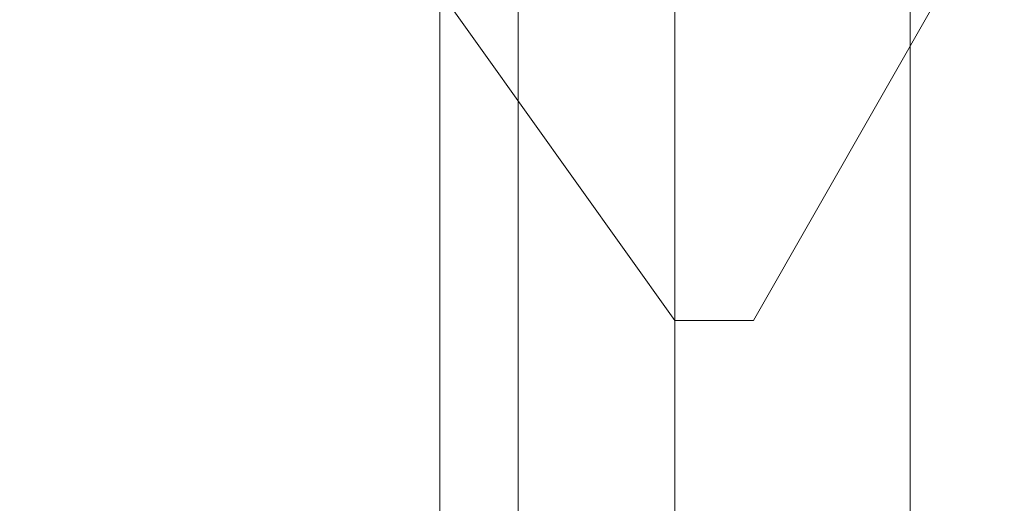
# Model space of a CAD drawing. Header units: inches. Extents: x -79624 to 52587, y -27526 to 10116.
# Tile 177 of 256: x 5582 to 5695, y -7328 to -7273. Entities that reach past the tile are written whole.
import ezdxf
from ezdxf import colors
from ezdxf.entities.mleader import LeaderData, LeaderLine
from ezdxf.math import Vec2, Vec3

# ---------------------------------------------------------------- set-up
doc = ezdxf.new("R2010")
doc.units = ezdxf.units.IN
doc.header["$MEASUREMENT"] = 0
doc.layers.add('- მექანიკური ნაწილი', color=7, linetype='Continuous', lineweight=18)
doc.layers.add('Dimensioning - General', color=7, linetype='Continuous')
doc.styles.add('CT', font='ARIALN.TTF', dxfattribs={"height": 200})
doc.styles.add('GENERATED_STYLE_1', font='txt')
doc.dimstyles.new('GENERATED_STYLE__1', dxfattribs={"dimtxt": 100, "dimasz": 76, "dimexe": 0.18, "dimexo": 0.0625, "dimgap": 0, "dimtad": 0, "dimdec": 0, "dimlfac": 0.1, "dimzin": 0, "dimdsep": 46, "dimtxsty": 'GENERATED_STYLE_1', "dimblk": 'ARROWHEAD_5', "dimblk1": 'ARROWHEAD_5', "dimblk2": 'ARROWHEAD_5', "dimcen": 0.09, "dimse1": 1, "dimse2": 1, "dimclrd": 7, "dimclre": 7, "dimclrt": 7, "dimadec": 0, "dimazin": 0, "dimtfac": 1, "dimtdec": 4, "dimtmove": 0, "dimatfit": 3, "dimfxl": 1, "dimtolj": 1, "dimtzin": 0, "dimarcsym": 0})

# ---------------------------------------------------------------- blocks, each defined once
blk = doc.blocks.new('ARROWHEAD_5')
at = {"linetype": 'Continuous', "lineweight": 0}
blk.add_hatch(color=0, dxfattribs=at).paths.add_polyline_path([(-1, 0.2679), (0, 0), (-1, -0.2679)])
at = {"color": 0, "linetype": 'Continuous', "lineweight": 0}
blk.add_line((0, 0), (-1, 0), dxfattribs=at)
blk = doc.blocks.new('*D249')
at = {"layer": 'Defpoints', "color": 0, "linetype": 'Continuous', "transparency": 16777216}
for p in [(358.56, 209.2), (25258.56, 209.2), (1258.56, -26125.72)]:
    blk.add_point(p, dxfattribs=at)
at = {"layer": 'Dimensioning - General', "color": 7, "linetype": 'Continuous', "lineweight": -2, "transparency": 16777216}
for p, q in [((358.56, 133.2), (358.56, -12795.72)), ((358.56, -26049.72), (358.56, -13148.1))]:
    blk.add_line(p, q, dxfattribs=at)
at = {"layer": 'Dimensioning - General', "color": 7, "linetype": 'Continuous', "lineweight": -2, "transparency": 16777216, "xscale": 76.00000000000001, "yscale": 76.00000000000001, "zscale": 76.00000000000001}
for p, rotation in [((358.56, 209.2), 90), ((358.56, -26125.72), 270)]:
    blk.add_blockref('ARROWHEAD_5', p, dxfattribs=dict(at, rotation=rotation))
at = {"layer": 'Dimensioning - General', "color": 7, "linetype": 'Continuous', "lineweight": 13, "transparency": 16777216, "insert": (358.56, -12971.91), "char_height": 100, "attachment_point": 5, "rotation": 90, "style": 'GENERATED_STYLE_1'}
blk.add_mtext('\\A1;2633', dxfattribs=at)
blk = doc.blocks.new('_DotSmall')
at = {"color": 0, "linetype": 'ByBlock', "const_width": 0.5}
blk.add_lwpolyline([(-0.0625, 0, 1), (0.0625, 0, 1)], format="xyb", close=True, dxfattribs=at)

msp = doc.modelspace()

# ---------------------------------------------------------------- linework, layer by layer
at = {"layer": '- მექანიკური ნაწილი', "color": 7, "lineweight": 0}
for points in [[(5684.05963, -7702.34471), (5684.05963, -7199.35115), (5657.11354, -7199.35115), (5684.05963, -7199.35115), (5657.11354, -7199.35115), (5684.05963, -7199.35115), (5657.11354, -7199.35115), (5657.11354, -7037.67465), (5639.14949, -7037.67465), (5639.14949, -7010.72856), (5630.16746, -7010.72856), (5630.16746, -7037.67465), (5639.14949, -7037.67465), (5657.11354, -7037.67465), (5639.14949, -7037.67465), (5639.14949, -7199.35115), (5630.16746, -7199.35115), (5639.14949, -7199.35115), (5639.14949, -7702.34471)], [(5782.86193, -7037.67465), (5728.96977, -7037.67465), (5782.86193, -7037.67465), (5728.96977, -7037.67465), (5728.96977, -7010.72856), (5684.05963, -7010.72856), (5684.05963, -7037.67465), (5728.96977, -7037.67465), (5684.05963, -7037.67465), (5728.96977, -7037.67465), (5728.96977, -7199.35115), (5782.86193, -7199.35115), (5728.96977, -7199.35115), (5782.86193, -7199.35115), (5728.96977, -7199.35115), (5684.05963, -7199.35115), (5657.11354, -7199.35115), (5657.11354, -7702.34471), (5684.05963, -7702.34471), (5657.11354, -7702.34471), (5657.11354, -7855.03918), (5657.11354, -7890.96729)], [(5782.86193, -7037.67465), (5728.96977, -7037.67465), (5684.05963, -7037.67465), (5684.05963, -7199.35115), (5684.05963, -7702.34471), (5657.11354, -7702.34471), (5657.11354, -7855.03918), (5639.14949, -7855.03918), (5639.14949, -7890.96729)], [(5657.11354, -7037.67465), (5657.11354, -7199.35115), (5684.05963, -7199.35115), (5684.05963, -7702.34471)], [(5630.16746, -7890.96729), (5630.16746, -7855.03918), (5639.14949, -7855.03918), (5639.14949, -7702.34471), (5630.16746, -7702.34471), (5639.14949, -7702.34471), (5630.16746, -7702.34471), (5630.16746, -7199.35115), (5639.14949, -7199.35115), (5657.11354, -7199.35115), (5657.11354, -7702.34471), (5639.14949, -7702.34471), (5639.14949, -7199.35115), (5630.16746, -7199.35115), (6339.74766, -7199.35115)], [(5630.16746, -7890.96729), (5630.16746, -7855.03918), (5639.14949, -7855.03918), (5630.16746, -7855.03918), (5639.14949, -7855.03918), (5630.16746, -7855.03918), (5639.14949, -7855.03918), (5639.14949, -7702.34471), (5657.11354, -7702.34471), (5639.14949, -7702.34471), (5657.11354, -7702.34471), (5657.11354, -7199.35115), (5639.14949, -7199.35115), (5639.14949, -7702.34471), (5630.16746, -7702.34471), (5630.16746, -7855.03918), (5639.14949, -7855.03918), (5639.14949, -7890.96729)], [(5630.16746, -7702.34471), (5630.16746, -7199.35115), (5666.09557, -7199.35115), (5737.95179, -7199.35115), (5737.95179, -7208.33317), (5666.09557, -7208.33317), (5737.95179, -7208.33317), (5791.84396, -7208.33317)], [(5728.96977, -7199.35115), (5684.05963, -7199.35115), (5684.05963, -7702.34471)], [(5657.11354, -7289.17143), (5657.11354, -7289.17143)], [(5657.11354, -7289.17143), (5657.11354, -7289.17143)]]:
    msp.add_lwpolyline(points, dxfattribs=at)
msp.add_lwpolyline([(5657.11354, -7199.35115), (5639.14949, -7199.35115), (5630.16746, -7199.35115), (5639.14949, -7199.35115), (5630.16746, -7199.35115), (5639.14949, -7199.35115), (5639.14949, -7702.34471), (5657.11354, -7702.34471)], close=True, dxfattribs=at)
at = {"layer": '- მექანიკური ნაწილი', "lineweight": 0}
for points in [[(5612.2034, -7244.26129), (5657.11354, -7307.13548), (5612.2034, -7244.26129)], [(5666.09557, -7307.13548), (5702.02368, -7244.26129), (5666.09557, -7307.13548)], [(5657.11354, -7307.13548), (5666.09557, -7307.13548), (5657.11354, -7307.13548)], [(5657.11354, -7307.13548), (5657.11354, -7307.13548)], [(5666.09557, -7307.13548), (5666.09557, -7307.13548)], [(5666.09557, -7307.13548), (5666.09557, -7307.13548)]]:
    msp.add_lwpolyline(points, dxfattribs=at)

# ---------------------------------------------------------------- dimensions: what is measured, and where the dimension line sits
at = {"layer": 'Dimensioning - General', "color": 7, "linetype": 'Continuous', "lineweight": 13}
dim = msp.add_linear_dim(base=(358.55594, 209.20337), p1=(1258.55593, -26125.72241), p2=(25258.55593, 209.20337), angle=90, dimstyle='GENERATED_STYLE__1', dxfattribs=at)
dim.commit()
dim.dimension.update_dxf_attribs({"geometry": '*D249', "text_midpoint": (358.55594, -12971.91402), "dimtype": 160, "text_rotation": 90})

# ---------------------------------------------------------------- leaders
at = {"layer": '- მექანიკური ნაწილი', "color": 7}
ml = msp.add_multileader_mtext('Standard', dxfattribs=at)
ml.set_content('{\\fSylfaen|b1|i0|c0|p18;FDB-ROOF  \\fSylfaen|b0|i0|c0|p18;\\C1;QF-4            \\C7;N2XH FE180 E90-4X2.5}', color=7, style='CT')
ml.set_leader_properties()
ml.set_arrow_properties(name='DOTSMALL')
ml.build(insert=Vec2(0, 0))
ml.multileader.update_dxf_attribs({"has_dogleg": 0, "text_left_attachment_type": 6, "text_right_attachment_type": 6, "dogleg_length": 9, "arrow_head_size": 215.76216})
ctx = ml.context
ctx.base_point, ctx.char_height, ctx.arrow_head_size, ctx.landing_gap_size, ctx.plane_origin = Vec3(4404.3436, -5698.79462), 214.21600799, 215.76216, 71.92072, Vec3(-16312.78055, -26107.8537)
ctx.left_attachment, ctx.right_attachment, ctx.text_align_type = 6, 6, 1
notes = []
notes.append((ctx, [(1, (1, 1, 0), (4395.3436, -5698.79462), (1, 0), 9, [(2, [(5981.41107, -7254.60492)], 0, [])])]))
ctx.mtext.insert, ctx.mtext.width, ctx.mtext.defined_height, ctx.mtext.alignment, ctx.mtext.flow_direction = Vec3(6035.81144, -5441.73541), 3165.613385, 305.10903, 2, 5
for ctx, leaders in notes:
    for number, flags, end, landing, length, lines in leaders:
        leader = LeaderData()
        leader.index, (leader.has_last_leader_line, leader.has_dogleg_vector, leader.attachment_direction) = number, flags
        leader.last_leader_point, leader.dogleg_vector, leader.dogleg_length = Vec3(end), Vec3(landing), length
        for number, points, colour, breaks in lines:
            line = LeaderLine()
            line.index, line.vertices, line.color, line.breaks = number, Vec3.list(points), colors.encode_raw_color(colour), breaks
            leader.lines.append(line)
        ctx.leaders.append(leader)

doc.saveas('drawing.dxf')
